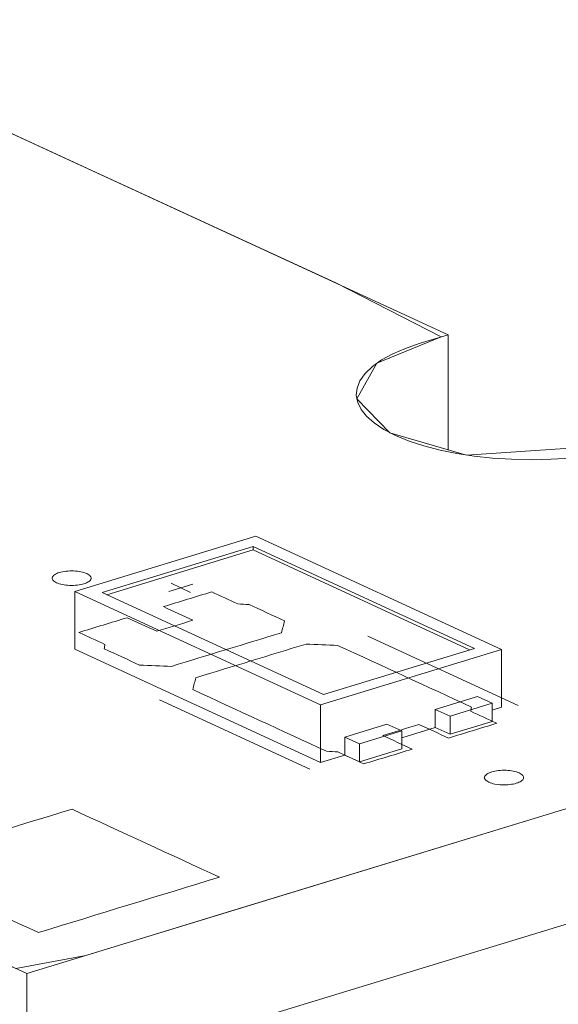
# Model space of a CAD drawing. Header units: inches. Extents: x 513 to 854, y 267 to 501.
# Tile 54 of 121: x 702.46 to 709.37, y 281.15 to 293.8. Entities that reach past the tile are written whole.
import ezdxf

# ---------------------------------------------------------------- set-up
doc = ezdxf.new("R2010")
doc.units = ezdxf.units.IN
doc.header["$MEASUREMENT"] = 0
doc.layers.add('1', color=7, linetype='Continuous')

# ---------------------------------------------------------------- blocks, each defined once
blk = doc.blocks.new('block 2785')
at = {"layer": '1', "color": 155, "lineweight": 18, "true_color": 0x4c7299}
blk.add_lwpolyline([(703.164, 286.451), (706.321, 284.995)], dxfattribs=at)
blk = doc.blocks.new('block 2786')
at = {"layer": '1', "color": 155, "lineweight": 18, "true_color": 0x4c7299}
blk.add_lwpolyline([(708.647, 285.706), (705.491, 287.162)], dxfattribs=at)
blk = doc.blocks.new('block 2787')
at = {"layer": '1', "color": 155, "lineweight": 18, "true_color": 0x4c7299}
blk.add_lwpolyline([(706.321, 284.995), (708.647, 285.706)], dxfattribs=at)
blk = doc.blocks.new('block 2788')
at = {"layer": '1', "color": 155, "lineweight": 18, "true_color": 0x4c7299}
blk.add_lwpolyline([(705.455, 287.03), (708.296, 285.72)], dxfattribs=at)
blk = doc.blocks.new('block 2790')
at = {"layer": '1', "color": 155, "lineweight": 18, "true_color": 0x4c7299}
blk.add_lwpolyline([(706.357, 285.127), (703.516, 286.437)], dxfattribs=at)
blk = doc.blocks.new('block 2791')
at = {"layer": '1', "color": 155, "lineweight": 18, "true_color": 0x4c7299}
blk.add_lwpolyline([(708.296, 285.72), (706.357, 285.127)], dxfattribs=at)
blk = doc.blocks.new('block 2792')
at = {"layer": '1', "color": 155, "lineweight": 18, "true_color": 0x4c7299}
blk.add_lwpolyline([(703.516, 286.437), (705.455, 287.03)], dxfattribs=at)
blk = doc.blocks.new('block 2793')
at = {"layer": '1', "color": 155, "lineweight": 18, "true_color": 0x4c7299}
blk.add_lwpolyline([(707.363, 284.659), (706.82, 284.493)], dxfattribs=at)
blk = doc.blocks.new('block 2794')
at = {"layer": '1', "color": 155, "lineweight": 18, "true_color": 0x4c7299}
blk.add_lwpolyline([(707.174, 284.746), (707.363, 284.659)], dxfattribs=at)
blk = doc.blocks.new('block 2795')
at = {"layer": '1', "color": 155, "lineweight": 18, "true_color": 0x4c7299}
blk.add_lwpolyline([(706.82, 284.493), (706.631, 284.58)], dxfattribs=at)
blk = doc.blocks.new('block 2796')
at = {"layer": '1', "color": 155, "lineweight": 18, "true_color": 0x4c7299}
blk.add_lwpolyline([(707.984, 284.848), (708.526, 285.014)], dxfattribs=at)
blk = doc.blocks.new('block 2797')
at = {"layer": '1', "color": 155, "lineweight": 18, "true_color": 0x4c7299}
blk.add_lwpolyline([(707.794, 284.936), (707.984, 284.848)], dxfattribs=at)
blk = doc.blocks.new('block 2798')
at = {"layer": '1', "color": 155, "lineweight": 18, "true_color": 0x4c7299}
blk.add_lwpolyline([(708.526, 285.014), (708.337, 285.102)], dxfattribs=at)
blk = doc.blocks.new('block 2799')
at = {"layer": '1', "color": 155, "lineweight": 18, "true_color": 0x4c7299}
blk.add_lwpolyline([(705.491, 287.162), (703.164, 286.451)], dxfattribs=at)
blk = doc.blocks.new('block 3604')
at = {"layer": '1', "color": 155, "lineweight": 18, "true_color": 0x4c7299}
blk.add_lwpolyline([(703.164, 286.451), (703.164, 285.71)], dxfattribs=at)
blk = doc.blocks.new('block 3605')
at = {"layer": '1', "color": 155, "lineweight": 18, "true_color": 0x4c7299}
blk.add_lwpolyline([(708.647, 285.706), (708.647, 284.965)], dxfattribs=at)
blk = doc.blocks.new('block 3606')
at = {"layer": '1', "color": 155, "lineweight": 18, "true_color": 0x4c7299}
blk.add_lwpolyline([(706.321, 284.995), (706.321, 284.254)], dxfattribs=at)
blk = doc.blocks.new('block 3607')
at = {"layer": '1', "color": 155, "lineweight": 18, "true_color": 0x4c7299}
blk.add_lwpolyline([(705.455, 286.984), (705.455, 287.03)], dxfattribs=at)
blk = doc.blocks.new('block 3608')
at = {"layer": '1', "color": 155, "lineweight": 18, "true_color": 0x4c7299}
blk.add_lwpolyline([(703.577, 286.41), (705.455, 286.984)], dxfattribs=at)
blk = doc.blocks.new('block 3609')
at = {"layer": '1', "color": 155, "lineweight": 18, "true_color": 0x4c7299}
blk.add_lwpolyline([(705.455, 286.984), (708.235, 285.701)], dxfattribs=at)
blk = doc.blocks.new('block 3610')
at = {"layer": '1', "color": 155, "lineweight": 18, "true_color": 0x4c7299}
blk.add_lwpolyline([(706.631, 284.58), (706.631, 284.348)], dxfattribs=at)
blk = doc.blocks.new('block 3611')
at = {"layer": '1', "color": 155, "lineweight": 18, "true_color": 0x4c7299}
blk.add_lwpolyline([(707.794, 284.936), (707.794, 284.704)], dxfattribs=at)
blk = doc.blocks.new('block 3612')
at = {"layer": '1', "color": 155, "lineweight": 18, "true_color": 0x4c7299}
blk.add_lwpolyline([(706.631, 284.58), (707.174, 284.746)], dxfattribs=at)
blk = doc.blocks.new('block 3613')
at = {"layer": '1', "color": 155, "lineweight": 18, "true_color": 0x4c7299}
blk.add_lwpolyline([(708.337, 285.102), (707.794, 284.936)], dxfattribs=at)
blk = doc.blocks.new('block 3614')
at = {"layer": '1', "color": 155, "lineweight": 18, "true_color": 0x4c7299}
blk.add_lwpolyline([(707.984, 284.848), (707.984, 284.617)], dxfattribs=at)
blk = doc.blocks.new('block 3615')
at = {"layer": '1', "color": 155, "lineweight": 18, "true_color": 0x4c7299}
blk.add_lwpolyline([(708.526, 285.014), (708.526, 284.782)], dxfattribs=at)
blk = doc.blocks.new('block 3616')
at = {"layer": '1', "color": 155, "lineweight": 18, "true_color": 0x4c7299}
blk.add_lwpolyline([(707.363, 284.659), (707.363, 284.427)], dxfattribs=at)
blk = doc.blocks.new('block 3617')
at = {"layer": '1', "color": 155, "lineweight": 18, "true_color": 0x4c7299}
blk.add_lwpolyline([(706.82, 284.493), (706.82, 284.261)], dxfattribs=at)
blk = doc.blocks.new('block 3618')
at = {"layer": '1', "color": 155, "lineweight": 18, "true_color": 0x4c7299}
blk.add_lwpolyline([(707.363, 284.427), (706.82, 284.261)], dxfattribs=at)
blk = doc.blocks.new('block 3619')
at = {"layer": '1', "color": 155, "lineweight": 18, "true_color": 0x4c7299}
blk.add_lwpolyline([(707.984, 284.617), (708.526, 284.782)], dxfattribs=at)
blk = doc.blocks.new('block 3620')
at = {"layer": '1', "color": 155, "lineweight": 18, "true_color": 0x4c7299}
blk.add_lwpolyline([(707.794, 284.704), (707.984, 284.617)], dxfattribs=at)
blk = doc.blocks.new('block 3621')
at = {"layer": '1', "color": 155, "lineweight": 18, "true_color": 0x4c7299}
blk.add_lwpolyline([(706.82, 284.261), (706.631, 284.348)], dxfattribs=at)
blk = doc.blocks.new('block 3622')
at = {"layer": '1', "color": 155, "lineweight": 18, "true_color": 0x4c7299}
blk.add_lwpolyline([(703.164, 285.71), (706.321, 284.254)], dxfattribs=at)
blk = doc.blocks.new('block 3623')
at = {"layer": '1', "color": 155, "lineweight": 18, "true_color": 0x4c7299}
blk.add_lwpolyline([(706.321, 284.254), (706.631, 284.348)], dxfattribs=at)
blk = doc.blocks.new('block 3624')
at = {"layer": '1', "color": 155, "lineweight": 18, "true_color": 0x4c7299}
blk.add_lwpolyline([(708.526, 284.928), (708.647, 284.965)], dxfattribs=at)
blk = doc.blocks.new('block 3625')
at = {"layer": '1', "color": 155, "lineweight": 18, "true_color": 0x4c7299}
blk.add_lwpolyline([(707.363, 284.572), (707.794, 284.704)], dxfattribs=at)
blk = doc.blocks.new('block 3790')
at = {"layer": '1', "color": 155, "lineweight": 18, "true_color": 0x4c7299}
blk.add_lwpolyline([(707.959, 288.267), (707.959, 289.75)], dxfattribs=at)
blk = doc.blocks.new('block 3792')
at = {"layer": '1', "color": 155, "lineweight": 18, "true_color": 0x4c7299}
blk.add_lwpolyline([(702.546, 280.059), (702.546, 281.542)], dxfattribs=at)
blk = doc.blocks.new('block 4161')
at = {"layer": '1', "color": 18, "lineweight": 13, "true_color": 0x4c0000}
blk.add_lwpolyline([(716.506, 285.807), (702.546, 281.542)], dxfattribs=at)
blk = doc.blocks.new('block 4162')
at = {"layer": '1', "color": 18, "lineweight": 13, "true_color": 0x4c0000}
blk.add_lwpolyline([(716.506, 285.807), (702.546, 281.542)], dxfattribs=at)
blk = doc.blocks.new('block 4168')
at = {"layer": '1', "color": 18, "lineweight": 13, "true_color": 0x4c0000}
blk.add_lwpolyline([(702.546, 281.542), (696.839, 284.175)], dxfattribs=at)
blk = doc.blocks.new('block 4182')
at = {"layer": '1', "color": 18, "lineweight": 13, "true_color": 0x4c0000}
blk.add_lwpolyline([(706.181, 284.168), (704.25, 285.059)], dxfattribs=at)
blk = doc.blocks.new('block 4189')
at = {"layer": '1', "color": 18, "lineweight": 13, "true_color": 0x4c0000}
blk.add_lwpolyline([(706.181, 284.168), (704.25, 285.059)], dxfattribs=at)
blk = doc.blocks.new('block 4193')
at = {"layer": '1', "color": 18, "lineweight": 13, "true_color": 0x4c0000}
blk.add_lwpolyline([(702.546, 281.542), (696.839, 284.175)], dxfattribs=at)
blk = doc.blocks.new('block 4232')
at = {"layer": '1', "color": 18, "lineweight": 13, "true_color": 0x4c0000}
blk.add_lwpolyline([(636.554, 322.688), (707.959, 289.75)], dxfattribs=at)
blk = doc.blocks.new('block 4267')
at = {"layer": '1', "color": 18, "lineweight": 13, "true_color": 0x4c0000}
blk.add_lwpolyline([(708.86, 284.986), (706.928, 285.878)], dxfattribs=at)
blk = doc.blocks.new('block 4268')
at = {"layer": '1', "color": 18, "lineweight": 13, "true_color": 0x4c0000}
blk.add_lwpolyline([(704.4, 286.557), (704.652, 286.44)], dxfattribs=at)
blk = doc.blocks.new('block 4269')
at = {"layer": '1', "color": 18, "lineweight": 13, "true_color": 0x4c0000}
blk.add_lwpolyline([(704.371, 286.452), (704.681, 286.547)], dxfattribs=at)
blk = doc.blocks.new('block 4270')
at = {"layer": '1', "color": 18, "lineweight": 13, "true_color": 0x4c0000}
blk.add_lwpolyline([(636.554, 322.688), (707.959, 289.75)], dxfattribs=at)
blk = doc.blocks.new('block 4275')
at = {"layer": '1', "color": 18, "lineweight": 13, "true_color": 0x4c0000}
blk.add_lwpolyline([(704.371, 286.452), (704.681, 286.547)], dxfattribs=at)
blk = doc.blocks.new('block 4277')
at = {"layer": '1', "color": 18, "lineweight": 13, "true_color": 0x4c0000}
blk.add_lwpolyline([(704.4, 286.557), (704.652, 286.44)], dxfattribs=at)
blk = doc.blocks.new('block 4298')
at = {"layer": '1', "color": 18, "lineweight": 13, "true_color": 0x4c0000}
blk.add_lwpolyline([(708.86, 284.986), (706.928, 285.878)], dxfattribs=at)
blk = doc.blocks.new('block 6587')
at = {"layer": '1', "color": 155, "lineweight": 18, "true_color": 0x4c7299}
blk.add_lwpolyline([(716.506, 285.807), (702.546, 281.542)], dxfattribs=at)
blk = doc.blocks.new('block 6593')
at = {"layer": '1', "color": 155, "lineweight": 18, "true_color": 0x4c7299}
blk.add_lwpolyline([(693.717, 296.32), (707.959, 289.75)], dxfattribs=at)
blk = doc.blocks.new('block 6596')
at = {"layer": '1', "color": 155, "lineweight": 18, "true_color": 0x4c7299}
blk.add_lwpolyline([(707.959, 289.75), (707.588, 289.637), (707.41, 289.575), (707.248, 289.504), (707.105, 289.426), (706.986, 289.341), (706.892, 289.252), (706.826, 289.159), (706.789, 289.065), (706.78, 288.972), (706.798, 288.88), (706.842, 288.791), (706.912, 288.703), (707.01, 288.616), (707.135, 288.533), (707.285, 288.455), (707.457, 288.384), (707.649, 288.321), (707.855, 288.268), (708.072, 288.224), (708.295, 288.19), (708.529, 288.165), (708.775, 288.149), (709.028, 288.144), (709.283, 288.149), (709.535, 288.165), (709.78, 288.192), (710.013, 288.228), (710.23, 288.274), (710.428, 288.326), (710.799, 288.44)], dxfattribs=at)
blk = doc.blocks.new('block 6597')
at = {"layer": '1', "color": 155, "lineweight": 18, "true_color": 0x4c7299}
blk.add_lwpolyline([(702.546, 281.542), (696.839, 284.175)], dxfattribs=at)
blk = doc.blocks.new('block 6615')
at = {"layer": '1', "color": 155, "lineweight": 18, "true_color": 0x4c7299}
blk.add_lwpolyline([(702.546, 280.059), (696.839, 282.692)], dxfattribs=at)
blk = doc.blocks.new('block 6616')
at = {"layer": '1', "color": 155, "lineweight": 18, "true_color": 0x4c7299}
blk.add_lwpolyline([(716.506, 284.324), (702.546, 280.059)], dxfattribs=at)
blk = doc.blocks.new('block 6623')
at = {"layer": '1', "color": 18, "lineweight": 18, "true_color": 0x4c0000}
for points in [[(673.189, 305.789), (697.426, 294.609), (703.485, 291.813), (706.515, 290.416), (707.871, 289.723), (707.043, 289.385), (706.786, 288.925), (707.211, 288.491), (708.194, 288.204), (710.537, 288.36)], [(712.612, 284.618), (705.166, 282.343), (703.305, 281.774), (702.406, 281.606), (701.649, 281.956), (698.619, 283.353), (697.104, 284.052), (696.978, 284.217), (697.432, 284.368), (697.985, 284.792), (697.859, 285.248), (697.085, 285.621), (694.705, 285.681)]]:
    blk.add_lwpolyline(points, dxfattribs=at)
blk = doc.blocks.new('block 6762')
at = {"layer": '1', "color": 18, "lineweight": 18, "true_color": 0x4c0000}
blk.add_lwpolyline([(702.965, 286.695), (702.984, 286.7), (703.005, 286.705), (703.027, 286.709), (703.05, 286.712), (703.075, 286.714), (703.1, 286.715), (703.149, 286.715), (703.174, 286.714), (703.197, 286.711), (703.241, 286.705), (703.262, 286.7), (703.281, 286.694), (703.3, 286.688), (703.317, 286.681), (703.332, 286.673), (703.344, 286.665), (703.355, 286.657), (703.363, 286.648), (703.368, 286.64), (703.372, 286.631), (703.373, 286.622), (703.372, 286.613), (703.368, 286.603), (703.362, 286.594), (703.353, 286.585), (703.342, 286.577), (703.329, 286.569), (703.315, 286.562), (703.298, 286.555), (703.281, 286.549), (703.261, 286.544), (703.241, 286.539), (703.218, 286.535), (703.195, 286.532), (703.171, 286.53), (703.146, 286.528), (703.096, 286.528), (703.072, 286.53), (703.049, 286.532), (703.005, 286.539), (702.984, 286.544), (702.964, 286.549), (702.945, 286.556), (702.929, 286.563), (702.914, 286.57), (702.901, 286.578), (702.891, 286.587), (702.883, 286.595), (702.877, 286.604), (702.874, 286.613), (702.873, 286.622), (702.874, 286.631), (702.877, 286.64), (702.884, 286.649), (702.892, 286.658), (702.903, 286.667), (702.916, 286.675), (702.931, 286.682), (702.947, 286.689), (702.965, 286.695)], dxfattribs=at)
blk = doc.blocks.new('block 6763')
at = {"layer": '1', "color": 18, "lineweight": 18, "true_color": 0x4c0000}
blk.add_lwpolyline([(708.52, 284.132), (708.539, 284.138), (708.559, 284.142), (708.582, 284.146), (708.605, 284.149), (708.629, 284.152), (708.654, 284.153), (708.704, 284.153), (708.728, 284.151), (708.752, 284.149), (708.795, 284.142), (708.816, 284.138), (708.836, 284.132), (708.855, 284.126), (708.871, 284.119), (708.886, 284.111), (708.899, 284.103), (708.909, 284.095), (708.917, 284.086), (708.923, 284.077), (708.926, 284.069), (708.928, 284.059), (708.926, 284.05), (708.923, 284.041), (708.917, 284.032), (708.908, 284.023), (708.897, 284.015), (708.884, 284.007), (708.869, 283.999), (708.853, 283.993), (708.835, 283.987), (708.816, 283.981), (708.795, 283.977), (708.773, 283.973), (708.75, 283.97), (708.725, 283.967), (708.701, 283.966), (708.651, 283.966), (708.627, 283.968), (708.603, 283.97), (708.559, 283.977), (708.539, 283.981), (708.519, 283.987), (708.5, 283.993), (708.483, 284), (708.469, 284.008), (708.456, 284.016), (708.446, 284.024), (708.437, 284.033), (708.432, 284.042), (708.428, 284.05), (708.427, 284.059), (708.428, 284.069), (708.432, 284.078), (708.438, 284.087), (708.447, 284.096), (708.458, 284.104), (708.471, 284.112), (708.485, 284.12), (708.502, 284.126), (708.52, 284.132)], dxfattribs=at)
blk = doc.blocks.new('block 6764')
at = {"layer": '1', "color": 18, "lineweight": 18, "true_color": 0x4c0000}
blk.add_open_spline([(707.963, 284.567), (708.17, 284.631), (708.377, 284.694), (708.584, 284.757), (708.472, 284.808), (708.361, 284.86), (708.249, 284.911), (708.252, 284.93), (708.256, 284.948), (708.259, 284.966), (707.686, 285.23), (707.113, 285.495), (706.54, 285.759), (706.405, 285.764), (706.269, 285.77), (706.134, 285.775), (705.662, 285.631), (705.191, 285.487), (704.719, 285.343), (704.706, 285.292), (704.692, 285.241), (704.679, 285.19), (705.252, 284.926), (705.825, 284.662), (706.398, 284.397), (706.446, 284.395), (706.494, 284.392), (706.543, 284.39), (706.654, 284.338), (706.766, 284.287), (706.877, 284.236), (707.084, 284.299), (707.291, 284.362), (707.498, 284.425), (707.372, 284.483), (707.245, 284.542), (707.119, 284.6), (707.274, 284.647), (707.429, 284.695), (707.585, 284.742), (707.711, 284.684), (707.837, 284.626), (707.963, 284.567)], degree=3, knots=[0, 0, 0, 0, 1, 1, 1, 2, 2, 2, 3, 3, 3, 4, 4, 4, 5, 5, 5, 6, 6, 6, 7, 7, 7, 8, 8, 8, 9, 9, 9, 10, 10, 10, 11, 11, 11, 12, 12, 12, 13, 13, 13, 14, 14, 14, 14], dxfattribs=at)
blk = doc.blocks.new('block 6765')
at = {"layer": '1', "color": 18, "lineweight": 18, "true_color": 0x4c0000}
blk.add_open_spline([(707.963, 284.567), (708.17, 284.631), (708.377, 284.694), (708.584, 284.757), (708.472, 284.808), (708.361, 284.86), (708.249, 284.911), (708.252, 284.93), (708.256, 284.948), (708.259, 284.966), (707.686, 285.23), (707.113, 285.495), (706.54, 285.759), (706.405, 285.764), (706.269, 285.77), (706.134, 285.775), (705.662, 285.631), (705.191, 285.487), (704.719, 285.343), (704.706, 285.292), (704.692, 285.241), (704.679, 285.19), (705.252, 284.926), (705.825, 284.662), (706.398, 284.397), (706.446, 284.395), (706.494, 284.392), (706.543, 284.39), (706.654, 284.338), (706.766, 284.287), (706.877, 284.236), (707.084, 284.299), (707.291, 284.362), (707.498, 284.425), (707.372, 284.483), (707.245, 284.542), (707.119, 284.6), (707.274, 284.647), (707.429, 284.695), (707.585, 284.742), (707.711, 284.684), (707.837, 284.626), (707.963, 284.567)], degree=3, knots=[0, 0, 0, 0, 1, 1, 1, 2, 2, 2, 3, 3, 3, 4, 4, 4, 5, 5, 5, 6, 6, 6, 7, 7, 7, 8, 8, 8, 9, 9, 9, 10, 10, 10, 11, 11, 11, 12, 12, 12, 13, 13, 13, 14, 14, 14, 14], dxfattribs=at)
blk = doc.blocks.new('block 6766')
at = {"layer": '1', "color": 18, "lineweight": 18, "true_color": 0x4c0000}
blk.add_open_spline([(705.859, 286.073), (705.845, 286.022), (705.832, 285.972), (705.819, 285.921), (705.347, 285.777), (704.875, 285.633), (704.404, 285.488), (704.268, 285.494), (704.133, 285.499), (703.997, 285.505), (703.845, 285.575), (703.693, 285.645), (703.541, 285.715), (703.544, 285.733), (703.548, 285.752), (703.551, 285.77), (703.439, 285.821), (703.328, 285.873), (703.216, 285.924), (703.423, 285.988), (703.63, 286.051), (703.837, 286.114), (703.963, 286.056), (704.089, 285.997), (704.216, 285.939), (704.371, 285.987), (704.526, 286.034), (704.681, 286.081), (704.555, 286.14), (704.428, 286.198), (704.302, 286.256), (704.509, 286.319), (704.716, 286.383), (704.923, 286.446), (705.034, 286.394), (705.146, 286.343), (705.257, 286.291), (705.306, 286.289), (705.354, 286.286), (705.403, 286.284), (705.555, 286.214), (705.707, 286.143), (705.859, 286.073)], degree=3, knots=[0, 0, 0, 0, 1, 1, 1, 2, 2, 2, 3, 3, 3, 4, 4, 4, 5, 5, 5, 6, 6, 6, 7, 7, 7, 8, 8, 8, 9, 9, 9, 10, 10, 10, 11, 11, 11, 12, 12, 12, 13, 13, 13, 14, 14, 14, 14], dxfattribs=at)
blk = doc.blocks.new('block 6767')
at = {"layer": '1', "color": 18, "lineweight": 18, "true_color": 0x4c0000}
blk.add_open_spline([(705.859, 286.073), (705.845, 286.022), (705.832, 285.972), (705.819, 285.921), (705.347, 285.777), (704.875, 285.633), (704.404, 285.488), (704.268, 285.494), (704.133, 285.499), (703.997, 285.505), (703.845, 285.575), (703.693, 285.645), (703.541, 285.715), (703.544, 285.733), (703.548, 285.752), (703.551, 285.77), (703.439, 285.821), (703.328, 285.873), (703.216, 285.924), (703.423, 285.988), (703.63, 286.051), (703.837, 286.114), (703.963, 286.056), (704.089, 285.997), (704.216, 285.939), (704.371, 285.987), (704.526, 286.034), (704.681, 286.081), (704.555, 286.14), (704.428, 286.198), (704.302, 286.256), (704.509, 286.319), (704.716, 286.383), (704.923, 286.446), (705.034, 286.394), (705.146, 286.343), (705.257, 286.291), (705.306, 286.289), (705.354, 286.286), (705.403, 286.284), (705.555, 286.214), (705.707, 286.143), (705.859, 286.073)], degree=3, knots=[0, 0, 0, 0, 1, 1, 1, 2, 2, 2, 3, 3, 3, 4, 4, 4, 5, 5, 5, 6, 6, 6, 7, 7, 7, 8, 8, 8, 9, 9, 9, 10, 10, 10, 11, 11, 11, 12, 12, 12, 13, 13, 13, 14, 14, 14, 14], dxfattribs=at)
blk = doc.blocks.new('block 6779')
at = {"layer": '1', "color": 18, "lineweight": 13, "true_color": 0x4c0000}
blk.add_open_spline([(705.859, 286.073), (705.845, 286.022), (705.832, 285.972), (705.819, 285.921), (705.347, 285.777), (704.875, 285.633), (704.404, 285.488), (704.268, 285.494), (704.133, 285.499), (703.997, 285.505), (703.845, 285.575), (703.693, 285.645), (703.541, 285.715), (703.544, 285.733), (703.548, 285.752), (703.551, 285.77), (703.439, 285.821), (703.328, 285.873), (703.216, 285.924), (703.423, 285.988), (703.63, 286.051), (703.837, 286.114), (703.963, 286.056), (704.089, 285.997), (704.216, 285.939), (704.371, 285.987), (704.526, 286.034), (704.681, 286.081), (704.555, 286.14), (704.428, 286.198), (704.302, 286.256), (704.509, 286.319), (704.716, 286.383), (704.923, 286.446), (705.034, 286.394), (705.146, 286.343), (705.257, 286.291), (705.306, 286.289), (705.354, 286.286), (705.403, 286.284), (705.555, 286.214), (705.707, 286.143), (705.859, 286.073)], degree=3, knots=[0, 0, 0, 0, 1, 1, 1, 2, 2, 2, 3, 3, 3, 4, 4, 4, 5, 5, 5, 6, 6, 6, 7, 7, 7, 8, 8, 8, 9, 9, 9, 10, 10, 10, 11, 11, 11, 12, 12, 12, 13, 13, 13, 14, 14, 14, 14], dxfattribs=at)
blk = doc.blocks.new('block 6801')
at = {"layer": '1', "color": 18, "lineweight": 13, "true_color": 0x4c0000}
blk.add_open_spline([(705.859, 286.073), (705.845, 286.022), (705.832, 285.972), (705.819, 285.921), (705.347, 285.777), (704.875, 285.633), (704.404, 285.488), (704.268, 285.494), (704.133, 285.499), (703.997, 285.505), (703.845, 285.575), (703.693, 285.645), (703.541, 285.715), (703.544, 285.733), (703.548, 285.752), (703.551, 285.77), (703.439, 285.821), (703.328, 285.873), (703.216, 285.924), (703.423, 285.988), (703.63, 286.051), (703.837, 286.114), (703.963, 286.056), (704.089, 285.997), (704.216, 285.939), (704.371, 285.987), (704.526, 286.034), (704.681, 286.081), (704.555, 286.14), (704.428, 286.198), (704.302, 286.256), (704.509, 286.319), (704.716, 286.383), (704.923, 286.446), (705.034, 286.394), (705.146, 286.343), (705.257, 286.291), (705.306, 286.289), (705.354, 286.286), (705.403, 286.284), (705.555, 286.214), (705.707, 286.143), (705.859, 286.073)], degree=3, knots=[0, 0, 0, 0, 1, 1, 1, 2, 2, 2, 3, 3, 3, 4, 4, 4, 5, 5, 5, 6, 6, 6, 7, 7, 7, 8, 8, 8, 9, 9, 9, 10, 10, 10, 11, 11, 11, 12, 12, 12, 13, 13, 13, 14, 14, 14, 14], dxfattribs=at)
blk = doc.blocks.new('block 6813')
at = {"layer": '1', "color": 18, "lineweight": 13, "true_color": 0x4c0000}
blk.add_open_spline([(707.963, 284.567), (708.17, 284.631), (708.377, 284.694), (708.584, 284.757), (708.472, 284.808), (708.361, 284.86), (708.249, 284.911), (708.252, 284.93), (708.256, 284.948), (708.259, 284.966), (707.686, 285.23), (707.113, 285.495), (706.54, 285.759), (706.405, 285.764), (706.269, 285.77), (706.134, 285.775), (705.662, 285.631), (705.191, 285.487), (704.719, 285.343), (704.706, 285.292), (704.692, 285.241), (704.679, 285.19), (705.252, 284.926), (705.825, 284.662), (706.398, 284.397), (706.446, 284.395), (706.494, 284.392), (706.543, 284.39), (706.654, 284.338), (706.766, 284.287), (706.877, 284.236), (707.084, 284.299), (707.291, 284.362), (707.498, 284.425), (707.372, 284.483), (707.245, 284.542), (707.119, 284.6), (707.274, 284.647), (707.429, 284.695), (707.585, 284.742), (707.711, 284.684), (707.837, 284.626), (707.963, 284.567)], degree=3, knots=[0, 0, 0, 0, 1, 1, 1, 2, 2, 2, 3, 3, 3, 4, 4, 4, 5, 5, 5, 6, 6, 6, 7, 7, 7, 8, 8, 8, 9, 9, 9, 10, 10, 10, 11, 11, 11, 12, 12, 12, 13, 13, 13, 14, 14, 14, 14], dxfattribs=at)
blk = doc.blocks.new('block 6823')
at = {"layer": '1', "color": 18, "lineweight": 13, "true_color": 0x4c0000}
blk.add_lwpolyline([(708.52, 284.132), (708.539, 284.138), (708.559, 284.142), (708.582, 284.146), (708.605, 284.149), (708.629, 284.152), (708.654, 284.153), (708.704, 284.153), (708.728, 284.151), (708.752, 284.149), (708.795, 284.142), (708.816, 284.138), (708.836, 284.132), (708.855, 284.126), (708.871, 284.119), (708.886, 284.111), (708.899, 284.103), (708.909, 284.095), (708.917, 284.086), (708.923, 284.077), (708.926, 284.069), (708.928, 284.059), (708.926, 284.05), (708.923, 284.041), (708.917, 284.032), (708.908, 284.023), (708.897, 284.015), (708.884, 284.007), (708.869, 283.999), (708.853, 283.993), (708.835, 283.987), (708.816, 283.981), (708.795, 283.977), (708.773, 283.973), (708.75, 283.97), (708.725, 283.967), (708.701, 283.966), (708.651, 283.966), (708.627, 283.968), (708.603, 283.97), (708.559, 283.977), (708.539, 283.981), (708.519, 283.987), (708.5, 283.993), (708.483, 284), (708.469, 284.008), (708.456, 284.016), (708.446, 284.024), (708.437, 284.033), (708.432, 284.042), (708.428, 284.05), (708.427, 284.059), (708.428, 284.069), (708.432, 284.078), (708.438, 284.087), (708.447, 284.096), (708.458, 284.104), (708.471, 284.112), (708.485, 284.12), (708.502, 284.126), (708.52, 284.132)], dxfattribs=at)
blk = doc.blocks.new('block 6825')
at = {"layer": '1', "color": 18, "lineweight": 13, "true_color": 0x4c0000}
blk.add_open_spline([(707.963, 284.567), (708.17, 284.631), (708.377, 284.694), (708.584, 284.757), (708.472, 284.808), (708.361, 284.86), (708.249, 284.911), (708.252, 284.93), (708.256, 284.948), (708.259, 284.966), (707.686, 285.23), (707.113, 285.495), (706.54, 285.759), (706.405, 285.764), (706.269, 285.77), (706.134, 285.775), (705.662, 285.631), (705.191, 285.487), (704.719, 285.343), (704.706, 285.292), (704.692, 285.241), (704.679, 285.19), (705.252, 284.926), (705.825, 284.662), (706.398, 284.397), (706.446, 284.395), (706.494, 284.392), (706.543, 284.39), (706.654, 284.338), (706.766, 284.287), (706.877, 284.236), (707.084, 284.299), (707.291, 284.362), (707.498, 284.425), (707.372, 284.483), (707.245, 284.542), (707.119, 284.6), (707.274, 284.647), (707.429, 284.695), (707.585, 284.742), (707.711, 284.684), (707.837, 284.626), (707.963, 284.567)], degree=3, knots=[0, 0, 0, 0, 1, 1, 1, 2, 2, 2, 3, 3, 3, 4, 4, 4, 5, 5, 5, 6, 6, 6, 7, 7, 7, 8, 8, 8, 9, 9, 9, 10, 10, 10, 11, 11, 11, 12, 12, 12, 13, 13, 13, 14, 14, 14, 14], dxfattribs=at)
blk = doc.blocks.new('block 6838')
at = {"layer": '1', "color": 18, "lineweight": 13, "true_color": 0x4c0000}
for points in [[(673.189, 305.789), (697.426, 294.609), (703.485, 291.813), (706.515, 290.416), (707.871, 289.723), (707.043, 289.385), (706.786, 288.925), (707.211, 288.491), (708.194, 288.204), (710.537, 288.36)], [(712.612, 284.618), (705.166, 282.343), (703.305, 281.774), (702.406, 281.606), (701.649, 281.956), (698.619, 283.353), (697.104, 284.052), (696.978, 284.217), (697.432, 284.368), (697.985, 284.792), (697.859, 285.248), (697.085, 285.621), (694.705, 285.681)]]:
    blk.add_lwpolyline(points, dxfattribs=at)
blk = doc.blocks.new('block 6894')
at = {"layer": '1', "color": 18, "lineweight": 13, "true_color": 0x4c0000}
blk.add_lwpolyline([(702.965, 286.695), (702.984, 286.7), (703.005, 286.705), (703.027, 286.709), (703.05, 286.712), (703.075, 286.714), (703.1, 286.715), (703.149, 286.715), (703.174, 286.714), (703.197, 286.711), (703.241, 286.705), (703.262, 286.7), (703.281, 286.694), (703.3, 286.688), (703.317, 286.681), (703.332, 286.673), (703.344, 286.665), (703.355, 286.657), (703.363, 286.648), (703.368, 286.64), (703.372, 286.631), (703.373, 286.622), (703.372, 286.613), (703.368, 286.603), (703.362, 286.594), (703.353, 286.585), (703.342, 286.577), (703.329, 286.569), (703.315, 286.562), (703.298, 286.555), (703.281, 286.549), (703.261, 286.544), (703.241, 286.539), (703.218, 286.535), (703.195, 286.532), (703.171, 286.53), (703.146, 286.528), (703.096, 286.528), (703.072, 286.53), (703.049, 286.532), (703.005, 286.539), (702.984, 286.544), (702.964, 286.549), (702.945, 286.556), (702.929, 286.563), (702.914, 286.57), (702.901, 286.578), (702.891, 286.587), (702.883, 286.595), (702.877, 286.604), (702.874, 286.613), (702.873, 286.622), (702.874, 286.631), (702.877, 286.64), (702.884, 286.649), (702.892, 286.658), (702.903, 286.667), (702.916, 286.675), (702.931, 286.682), (702.947, 286.689), (702.965, 286.695)], dxfattribs=at)
blk = doc.blocks.new('block 6942')
at = {"layer": '1', "color": 18, "lineweight": 18, "true_color": 0x4c0000}
blk.add_open_spline([(702.696, 282.069), (702.065, 282.36), (701.434, 282.651), (700.803, 282.943), (701.578, 283.18), (702.354, 283.417), (703.129, 283.654), (703.761, 283.362), (704.392, 283.071), (705.023, 282.78), (704.247, 282.543), (703.472, 282.306), (702.696, 282.069)], degree=3, knots=[0, 0, 0, 0, 1, 1, 1, 2, 2, 2, 3, 3, 3, 4, 4, 4, 4], dxfattribs=at)
blk = doc.blocks.new('block 6964')
at = {"layer": '1', "color": 18, "lineweight": 13, "true_color": 0x4c0000}
blk.add_open_spline([(702.696, 282.069), (702.065, 282.36), (701.434, 282.651), (700.803, 282.943), (701.578, 283.18), (702.354, 283.417), (703.129, 283.654), (703.761, 283.362), (704.392, 283.071), (705.023, 282.78), (704.247, 282.543), (703.472, 282.306), (702.696, 282.069)], degree=3, knots=[0, 0, 0, 0, 1, 1, 1, 2, 2, 2, 3, 3, 3, 4, 4, 4, 4], dxfattribs=at)
blk = doc.blocks.new('block 7014')
at = {"layer": '1', "color": 18, "lineweight": 13, "true_color": 0x4c0000}
blk.add_lwpolyline([(710.799, 288.44), (710.428, 288.326), (710.23, 288.274), (710.013, 288.228), (709.78, 288.192), (709.535, 288.165), (709.283, 288.149), (709.028, 288.144), (708.775, 288.149), (708.529, 288.165), (708.295, 288.19), (708.072, 288.224), (707.855, 288.268), (707.649, 288.321), (707.457, 288.384), (707.285, 288.455), (707.135, 288.533), (707.01, 288.616), (706.912, 288.703), (706.842, 288.791), (706.798, 288.88), (706.78, 288.972), (706.789, 289.065), (706.826, 289.159), (706.892, 289.252), (706.986, 289.341), (707.105, 289.426), (707.248, 289.504), (707.41, 289.575), (707.588, 289.637), (707.959, 289.75)], dxfattribs=at)
blk = doc.blocks.new('block 7025')
at = {"layer": '1', "color": 18, "lineweight": 13, "true_color": 0x4c0000}
blk.add_lwpolyline([(710.799, 288.44), (710.428, 288.326), (710.23, 288.274), (710.013, 288.228), (709.78, 288.192), (709.535, 288.165), (709.283, 288.149), (709.028, 288.144), (708.775, 288.149), (708.529, 288.165), (708.295, 288.19), (708.072, 288.224), (707.855, 288.268), (707.649, 288.321), (707.457, 288.384), (707.285, 288.455), (707.135, 288.533), (707.01, 288.616), (706.912, 288.703), (706.842, 288.791), (706.798, 288.88), (706.78, 288.972), (706.789, 289.065), (706.826, 289.159), (706.892, 289.252), (706.986, 289.341), (707.105, 289.426), (707.248, 289.504), (707.41, 289.575), (707.588, 289.637), (707.959, 289.75)], dxfattribs=at)

msp = doc.modelspace()

# ---------------------------------------------------------------- block references
at = {"layer": '1'}
for name in ['block 6623', 'block 6838', 'block 4232', 'block 4270', 'block 6593', 'block 6596', 'block 7014', 'block 7025', 'block 3790', 'block 2799', 'block 2786', 'block 2792', 'block 3608', 'block 2788', 'block 3607', 'block 3609', 'block 6762', 'block 6894', 'block 2785', 'block 3604', 'block 6766', 'block 6767', 'block 6779', 'block 6801', 'block 2790', 'block 4269', 'block 4275', 'block 4268', 'block 4277', 'block 4161', 'block 4162', 'block 6587', 'block 4267', 'block 4298', 'block 3622', 'block 6764', 'block 6765', 'block 6813', 'block 6825', 'block 2787', 'block 2791', 'block 3605', 'block 4182', 'block 4189', 'block 3613', 'block 2798', 'block 3606', 'block 2797', 'block 3611', 'block 2796', 'block 3615', 'block 3624', 'block 3614', 'block 3612', 'block 2794', 'block 3625', 'block 3620', 'block 3619', 'block 2795', 'block 3610', 'block 2793', 'block 3616', 'block 3617', 'block 3618', 'block 6616', 'block 3623', 'block 3621', 'block 4168', 'block 4193', 'block 6597', 'block 6763', 'block 6823', 'block 6942', 'block 6964', 'block 6615', 'block 3792']:
    msp.add_blockref(name, (0, 0), dxfattribs=at)

doc.saveas('drawing.dxf')
